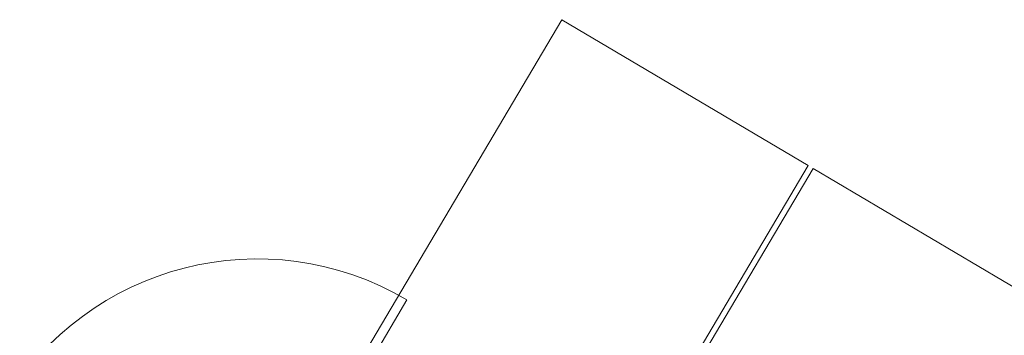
# Model space of a CAD drawing. Header units: metres. Extents: x 90929.1 to 91021.7, y 464820.1 to 464912.3.
# Tile 62 of 63: x 90989.9 to 90993.3, y 464903.6 to 464904.7. Entities that reach past the tile are written whole.
import ezdxf

# ---------------------------------------------------------------- set-up
doc = ezdxf.new("R2010")
doc.units = ezdxf.units.M
doc.layers.add('A-FLOR', color=192, linetype='Continuous', lineweight=9)
doc.layers.add('A-GENM', color=13, linetype='Continuous', lineweight=9)

# ---------------------------------------------------------------- blocks, each defined once
blk = doc.blocks.new('31_D_BU - aluminium - Rechtsdraaiend-V64-Situatie Nieuw')
at = {"layer": 'A-GENM'}
h = blk.add_hatch(dxfattribs=at)
h.set_pattern_fill('FP_114', color=256, style=0, pattern_type=2)
h.set_pattern_definition([(90.613, (-85968.03, 43373.86), (-499.9714, -5.3493), []), (150.613, (-85968.03, 43373.86), (-245.353, -435.6626), [])])
h.paths.add_polyline_path([(448, -45), (448, -5), (-448, -5), (-448, -45), (332, -45)], flags=0)
for p, q in [((503, 1006), (503, 0)), ((-423, 0), (-521, 0)), ((-521, 0), (-521, -5)), ((-423, -5), (-423, 0)), ((-423, 0), (423, 0)), ((-423, -5), (-423, 0)), ((521, 0), (423, 0)), ((423, 0), (423, -5)), ((423, 0), (423, -5)), ((521, -5), (521, 0)), ((-521, -5), (-506, -5)), ((-506, -5), (-506, -56.5)), ((448, -5), (-448, -5)), ((-448, -5), (-448, -45)), ((-448, -45), (-448, -5)), ((-448, -5), (-423, -5)), ((423, -5), (448, -5)), ((448, -45), (448, -5)), ((448, -5), (448, -45)), ((506, -56.5), (506, -5)), ((506, -5), (521, -5)), ((-506, -56.5), (-496, -56.5)), ((-496, -56.5), (-496, -65)), ((-496, -65), (-423, -65)), ((-448, -45), (448, -45)), ((-423, -45), (-448, -45)), ((-423, -65), (-423, -45)), ((-423, -65), (423, -65)), ((423, -45), (423, -65)), ((448, -45), (423, -45)), ((423, -65), (496, -65)), ((496, -65), (496, -56.5)), ((496, -56.5), (506, -56.5))]:
    blk.add_line(p, q, dxfattribs=at)
blk.add_arc((503, 0), 1006, 90, 180, dxfattribs=at)

msp = doc.modelspace()

# ---------------------------------------------------------------- linework, layer by layer
at = {"layer": 'A-FLOR'}
for p, q in [((90991.7937, 464904.6854), (90990.8185, 464903.0373)), ((90992.6371, 464904.1864), (90991.7937, 464904.6854)), ((90991.6619, 464902.5383), (90992.6371, 464904.1864)), ((90992.6543, 464904.1762), (90991.6791, 464902.5281)), ((90993.4977, 464903.6771), (90992.6543, 464904.1762))]:
    msp.add_line(p, q, dxfattribs=at)

# ---------------------------------------------------------------- block references
at = {"layer": 'A-GENM', "xscale": 0.001, "yscale": 0.001, "zscale": 0.001, "rotation": 329.3867000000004}
msp.add_blockref('31_D_BU - aluminium - Rechtsdraaiend-V64-Situatie Nieuw', (90990.3181, 464903.1168), dxfattribs=at)

doc.saveas('drawing.dxf')
